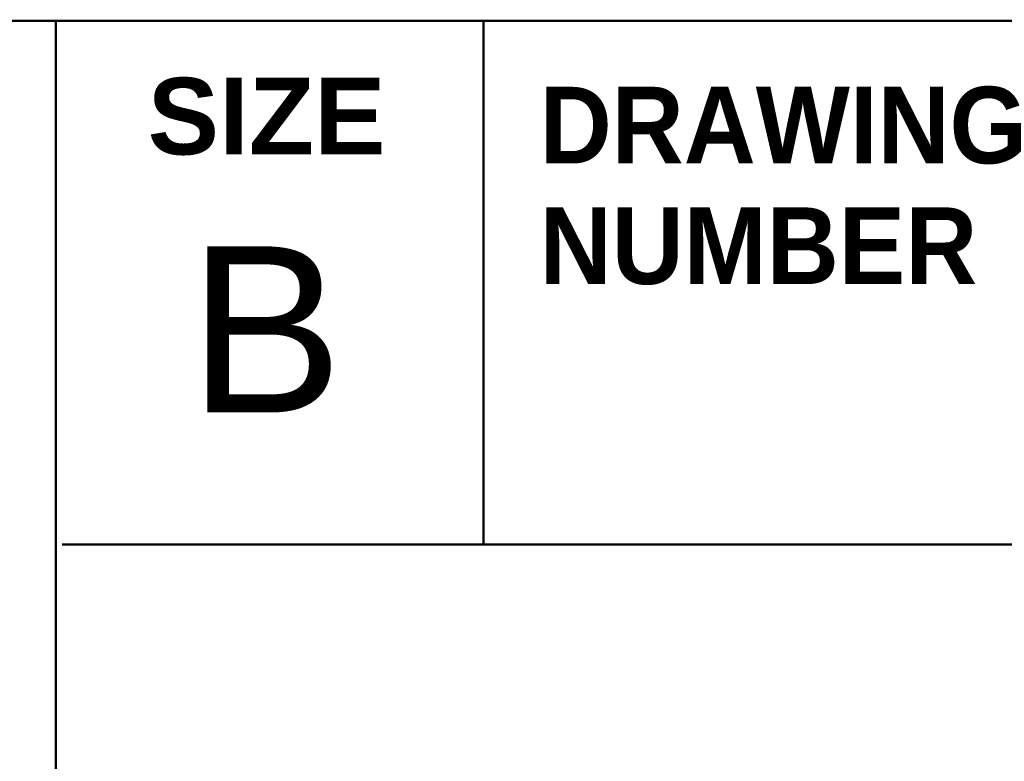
# Model space of a CAD drawing. Header units: inches. Extents: x 0.1 to 18.7, y 0.4 to 11.8.
# Tile 8 of 23: x 13.991 to 14.848, y 1.178 to 1.823. Entities that reach past the tile are written whole.
import ezdxf

# ---------------------------------------------------------------- set-up
doc = ezdxf.new("R2010")
doc.units = ezdxf.units.IN
doc.header["$LTSCALE"] = 1.111111
doc.header["$MEASUREMENT"] = 0
doc.layers.add('Title (ANSI)', color=7, linetype='Continuous', lineweight=50)
doc.styles.add('Note Text (ANSI)', font='tahoma.ttf')
doc.styles.add('Text Style107', font='arialbd.ttf')
doc.styles.add('Text Style109', font='arialbd.ttf')
doc.styles.add('Text Style47', font='ARIALN.TTF')
doc.styles.add('Text Style50', font='arial.ttf')
doc.styles.add('Text Style55', font='arial.ttf')
doc.styles.add('Text Style59', font='arial.ttf')

# ---------------------------------------------------------------- blocks, each defined once
blk = doc.blocks.new('Title Blocks ICD TITLE BLOCK MM CUSTOMER')
at = {"layer": 'Title (ANSI)'}
for p, q in [((7.59633, 7.80293), (7.59633, 8.21293)), ((3.26137, 8.21203), (11.25636, 8.21203)), ((7.26137, 8.21203), (7.26137, 7.19206)), ((7.26633, 7.80222), (11.26137, 7.80222))]:
    blk.add_line(p, q, dxfattribs=at)
at = {"layer": 'Title (ANSI)', "insert": (7.42637, 8.13703), "char_height": 0.06, "attachment_point": 5, "style": 'Note Text (ANSI)'}
blk.add_mtext('\\fArial|b1|i0;\\H0.0600;SIZE', dxfattribs=at)
at = {"layer": 'Title (ANSI)', "style": 'Note Text (ANSI)'}
for s, insert, char_height, attachment_point, line_spacing_factor in [('\\fArial|b1|i0;\\H0.0600;DRAWING\\PNUMBER', (7.63993, 8.08279), 0.06, 4, 0.944221), ('\\fArial Narrow|b0|i0;\\H0.0540;THIS DOCUMENT, INCLUDING THE DRAWING AND INFORMATION CONTAINED THEREON, IS CONFIDENTIAL AND IS THE \\PEXCLUSIVE PROPERTY OF EATON CORPORATION, AND IS MERELY ON LOAN AND SUBJECT TO RECALL BY EATON AT ANY TIME.\\PBY TAKING POSSESSION OF THIS DOCUMENT, THE RECIPIENT ACKNOWLEDGES AND AGREES THAT THIS DOCUMENT CANNOT\\PBE USED IN ANY MANNER ADVERSE TO THE INTERESTS OF EATON AND THAT NO PORTION OF THIS DOCUMENT MAY BE\\PCOPIED OR OTHERWISE REPRODUCED WITHOUT THE PRIOR WRITTEN CONSENT OF EATON. IN THE CASE OF CONFLICTING\\PCONTRACTUAL PROVISIONS, THIS NOTICE SHALL GOVERN THE STATUS OF THIS DOCUMENT.', (5.26623, 7.9013), 0.054, 2, 0.941891)]:
    blk.add_mtext(s, dxfattribs=dict(at, insert=insert, char_height=char_height, attachment_point=attachment_point, line_spacing_factor=line_spacing_factor))
at = {"layer": 'Title (ANSI)'}
for tag, p, height, style in [('<TITLE_1>_001', (3.59833, 8.33746), 0.09, 'Text Style50'), ('DESIGNER_001', (8.77913, 8.32936), 0.09, 'Text Style50'), ('<DRAWN_DATE>_001', (10.56064, 8.32936), 0.09, 'Text Style50'), ('<PART_NUMBER>_001', (8.8272, 7.91316), 0.24, 'Text Style109'), ('Sheet_Size_001', (7.36508, 7.90552), 0.13, 'Text Style55'), ('<REVISION_NUMBER>_001', (10.77172, 7.85278), 0.18, 'Text Style107'), ('Number_of_sheets_001', (11.09697, 7.2619), 0.08, 'Text Style59'), ('COPYRIGHT_YEAR_001', (4.6229, 7.27065), 0.07, 'Text Style47'), ('Sheet_Number_001', (10.80007, 7.2619), 0.08, 'Text Style59'), ('<SCALE>_001', (9.82544, 7.2503), 0.08, 'Text Style59')]:
    blk.add_attdef(tag, p, '', height=height, dxfattribs=dict(at, style=style))

msp = doc.modelspace()

# ---------------------------------------------------------------- block references
ref = msp.add_blockref('Title Blocks ICD TITLE BLOCK MM CUSTOMER', (5.95403, -7.30229), dxfattribs=dict(xscale=1.111111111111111, yscale=1.111111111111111, zscale=1.111111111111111))
ref.add_attrib('Sheet_Size_001', 'B', (14.13745, 1.48163), dxfattribs={"layer": 'Title (ANSI)', "height": 0.14444, "style": 'Text Style55'})

doc.saveas('drawing.dxf')
